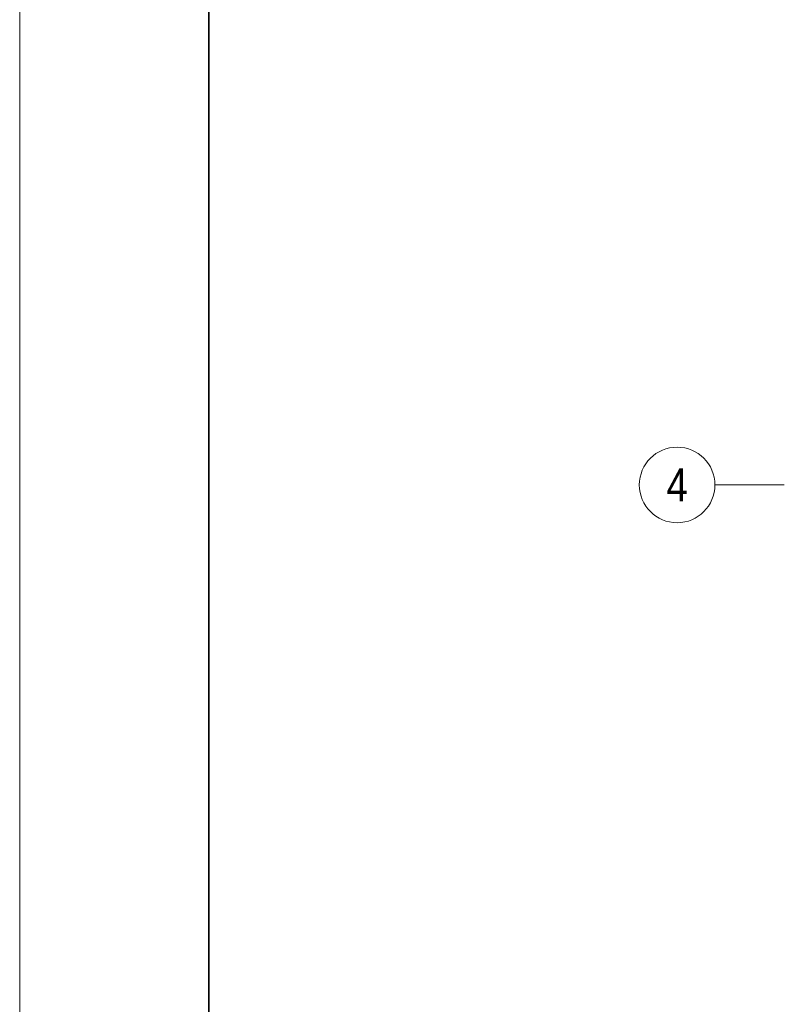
# Model space of a CAD drawing. Extents: x -620 to 300, y 62 to 1107.
# Tile 60 of 109: x -620 to -539, y 546 to 650. Entities that reach past the tile are written whole.
import ezdxf
from ezdxf.enums import TextEntityAlignment as Align
from ezdxf.lldxf.tags import DXFTag

# ---------------------------------------------------------------- set-up
doc = ezdxf.new("R2010")
doc.units = 0
doc.layers.add('iwb_Layout Achsbezeichung', color=1, linetype='Continuous', lineweight=13, true_color=0xff0000)
doc.layers.add('iwb_Plankopf Rahmen', color=7, linetype='Continuous', lineweight=35)
doc.styles.get("Standard").update_dxf_attribs({"font": 'ARIALN.TTF'})
tags = doc.linetypes.add('STRICHPUNKT2', pattern=[12.7, 6.35, -3.175, 0, -3.175]).pattern_tags.tags
tags[10:11] = [DXFTag(74, 4), DXFTag(75, 0), DXFTag(340, '0'), DXFTag(46, 0.0), DXFTag(50, 0.0), DXFTag(44, 0.0), DXFTag(45, 0.0)]
tags[8:9] = [DXFTag(74, 4), DXFTag(75, 0), DXFTag(340, '0'), DXFTag(46, 0.0), DXFTag(50, 0.0), DXFTag(44, 0.0), DXFTag(45, 0.0)]
tags[6:7] = [DXFTag(74, 4), DXFTag(75, 0), DXFTag(340, '0'), DXFTag(46, 0.0), DXFTag(50, 0.0), DXFTag(44, 0.0), DXFTag(45, 0.0)]
tags[4:5] = [DXFTag(74, 4), DXFTag(75, 0), DXFTag(340, '0'), DXFTag(46, 0.0), DXFTag(50, 0.0), DXFTag(44, 0.0), DXFTag(45, 0.0)]

msp = doc.modelspace()

# ---------------------------------------------------------------- linework, layer by layer
at = {"layer": 'iwb_Layout Achsbezeichung', "linetype": 'STRICHPUNKT2', "lineweight": 13, "ltscale": 0.39}
msp.add_line((-538.76, 600.93), (-546.09, 600.93), dxfattribs=at)
at = {"layer": 'iwb_Layout Achsbezeichung', "ltscale": 0.39}
msp.add_circle((-550.09, 600.93), 4, dxfattribs=at)
at = {"layer": 'iwb_Plankopf Rahmen', "color": 8, "lineweight": 13, "ltscale": 0.13, "true_color": 0x808080}
msp.add_lwpolyline([(300.35, 62.43), (-619.65, 62.43), (-619.65, 1107.43), (300.35, 1107.43), (300.35, 62.43)], close=True, dxfattribs=at)
at = {"layer": 'iwb_Plankopf Rahmen', "ltscale": 0.35}
msp.add_lwpolyline([(-599.65, 67.43), (-599.65, 1102.43), (295.35, 1102.43), (295.35, 67.43), (-599.65, 67.43)], close=True, dxfattribs=at)

# ---------------------------------------------------------------- texts
at = {"layer": 'iwb_Layout Achsbezeichung', "ltscale": 0.39}
msp.add_text('4', height=3.5, dxfattribs=at).set_placement((-550.09, 600.93), align=Align.MIDDLE_CENTER)

doc.saveas('drawing.dxf')
